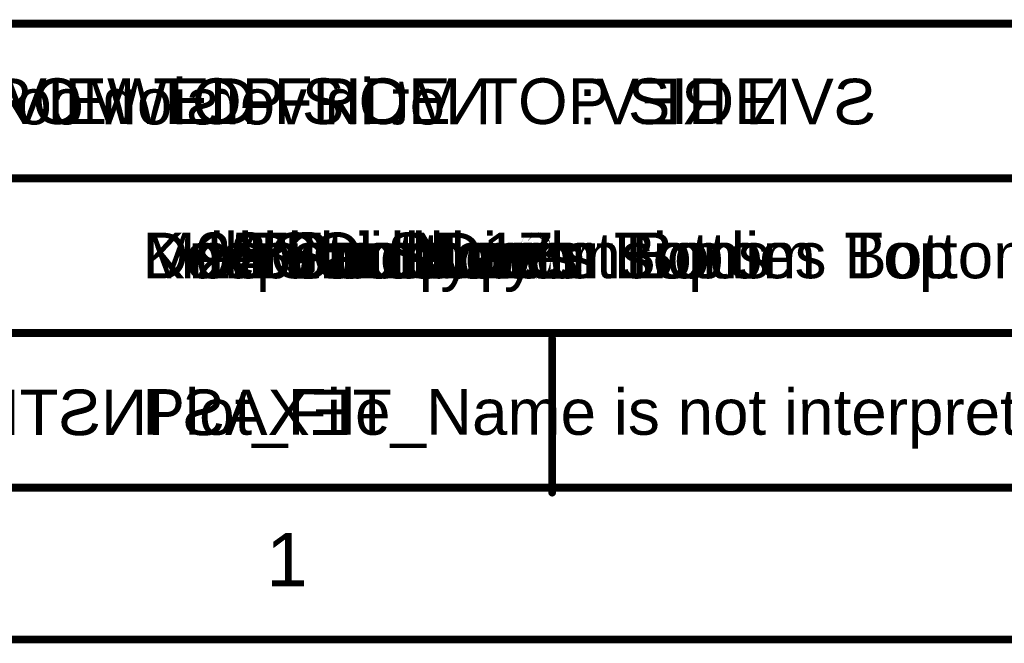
# Model space of a CAD drawing. Header units: inches. Extents: x -0.5 to 15.2, y -1.3 to 8.2.
# Tile 156 of 256: x 0.4 to 1.7, y -1.3 to -0.5. Entities that reach past the tile are written whole.
import ezdxf

# ---------------------------------------------------------------- set-up
doc = ezdxf.new("R2010")
doc.units = ezdxf.units.IN
doc.header["$MEASUREMENT"] = 0
for name, color, linetype in [('Drill Guide', 244, 'Continuous'), ('Keep-Out Layer', 6, 'Continuous'), ('M10 Fab Notes', 56, 'Continuous'), ('M11 Gerber Information', 56, 'Continuous'), ('M12 Stackup', 56, 'Continuous'), ('M13 Component Bodies Top', 56, 'Continuous'), ('M14 Component Bodies Bottom', 56, 'Continuous'), ('M15 Courtyards Top', 56, 'Continuous'), ('M16 Courtyards Bottom', 56, 'Continuous'), ('M2 Board Dimensions', 216, 'Continuous'), ('M5 Assembly Top', 56, 'Continuous'), ('M6 Assembly Bottom', 56, 'Continuous'), ('M9 Title Sheet', 56, 'Continuous'), ('Mechanical 17', 56, 'Continuous'), ('Mechanical 18', 56, 'Continuous'), ('Mechanical 19', 56, 'Continuous')]:
    doc.layers.add(name, color=color, linetype=linetype)
doc.styles.add('Arial', font='txt', dxfattribs={"height": 0.2})

msp = doc.modelspace()

# ---------------------------------------------------------------- linework, layer by layer
at = {"layer": 'M11 Gerber Information'}
for points in [[(-0.2915, -0.5235, 0.01, 0.01, 0), (6.31, -0.5235, 0.01, 0.01, 0)], [(-0.292, -0.7268, 0.01, 0.01, 0), (6.31, -0.7268, 0.01, 0.01, 0)], [(-0.292, -0.9302, 0.01, 0.01, 0), (6.308, -0.9302, 0.01, 0.01, 0)], [(-0.292, -1.1335, 0.01, 0.01, 0), (3.713, -1.1335, 0.01, 0.01, 0)], [(-0.2915, -1.1335, 0.01, 0.01, 0), (1.284, -1.1335, 0.01, 0.01, 0)]]:
    msp.add_lwpolyline(points, format="xyseb", dxfattribs=at)
msp.add_lwpolyline([(1.2815, -1.1335, 0.005, 0.005, 1), (1.2865, -1.1335, 0.005, 0.005, 1)], format="xyseb", close=True, dxfattribs=at)
at = {"layer": 'M5 Assembly Top'}
for points in [[(-0.2915, -0.5235, 0.01, 0.01, 0), (6.31, -0.5235, 0.01, 0.01, 0)], [(-0.292, -0.7268, 0.01, 0.01, 0), (6.31, -0.7268, 0.01, 0.01, 0)], [(-0.292, -0.9302, 0.01, 0.01, 0), (6.308, -0.9302, 0.01, 0.01, 0)], [(-0.292, -1.1335, 0.01, 0.01, 0), (3.713, -1.1335, 0.01, 0.01, 0)], [(-0.2915, -1.1335, 0.01, 0.01, 0), (1.284, -1.1335, 0.01, 0.01, 0)]]:
    msp.add_lwpolyline(points, format="xyseb", dxfattribs=at)
msp.add_lwpolyline([(1.2815, -1.1335, 0.005, 0.005, 1), (1.2865, -1.1335, 0.005, 0.005, 1)], format="xyseb", close=True, dxfattribs=at)
at = {"layer": 'M6 Assembly Bottom'}
for points in [[(-0.2925, -0.524, 0.01, 0.01, 0), (6.309, -0.524, 0.01, 0.01, 0)], [(-0.2925, -0.7273, 0.01, 0.01, 0), (6.3095, -0.7273, 0.01, 0.01, 0)], [(-0.2905, -0.9307, 0.01, 0.01, 0), (6.3095, -0.9307, 0.01, 0.01, 0)], [(1.1155, -1.1405, 0.01, 0.01, 0), (1.1155, -0.9377, 0.01, 0.01, 0)], [(-0.2925, -1.134, 0.01, 0.01, 0), (2.3045, -1.134, 0.01, 0.01, 0)]]:
    msp.add_lwpolyline(points, format="xyseb", dxfattribs=at)
for points in [[(1.113, -0.9377, 0.005, 0.005, 1), (1.118, -0.9377, 0.005, 0.005, 1)], [(1.113, -1.1405, 0.005, 0.005, 1), (1.118, -1.1405, 0.005, 0.005, 1)]]:
    msp.add_lwpolyline(points, format="xyseb", close=True, dxfattribs=at)
at = {"layer": 'M9 Title Sheet'}
for points in [[(-0.2915, -1.1335, 0.01, 0.01, 0), (14.3085, -1.1335, 0.01, 0.01, 0)], [(-0.4915, -1.3335, 0.01, 0.01, 0), (14.5085, -1.3335, 0.01, 0.01, 0)]]:
    msp.add_lwpolyline(points, format="xyseb", dxfattribs=at)

# ---------------------------------------------------------------- texts
at = {"layer": 'Drill Guide', "style": 'Arial'}
msp.add_text('Drill Guide', height=0.06, rotation=360, dxfattribs=at).set_placement((0.577, -0.8585))
at = {"layer": 'Keep-Out Layer', "style": 'Arial'}
msp.add_text('Keep-Out Layer', height=0.06, rotation=360, dxfattribs=at).set_placement((0.577, -0.8585))
at = {"layer": 'M10 Fab Notes', "style": 'Arial'}
msp.add_text('M10 Fab Notes', height=0.06, rotation=360, dxfattribs=at).set_placement((0.577, -0.8585))
at = {"layer": 'M11 Gerber Information', "style": 'Arial'}
msp.add_text('ALL ARTWORK VIEWED FROM TOP SIDE', height=0.06, rotation=360, dxfattribs=at).set_placement((-0.2285, -0.6557))
msp.add_text('Plot_File_Name is not interpreted until output', height=0.06, dxfattribs=at).set_placement((0.577, -1.0643))
at = {"layer": 'M12 Stackup', "style": 'Arial'}
msp.add_text('M12 Stackup', height=0.06, rotation=360, dxfattribs=at).set_placement((0.577, -0.8585))
at = {"layer": 'M13 Component Bodies Top', "style": 'Arial'}
msp.add_text('M13 Component Bodies Top', height=0.06, rotation=360, dxfattribs=at).set_placement((0.577, -0.8585))
at = {"layer": 'M14 Component Bodies Bottom', "style": 'Arial'}
msp.add_text('M14 Component Bodies Bottom', height=0.06, rotation=360, dxfattribs=at).set_placement((0.577, -0.8585))
at = {"layer": 'M15 Courtyards Top', "style": 'Arial'}
msp.add_text('M15 Courtyards Top', height=0.06, rotation=360, dxfattribs=at).set_placement((0.577, -0.8585))
at = {"layer": 'M16 Courtyards Bottom', "style": 'Arial'}
msp.add_text('M16 Courtyards Bottom', height=0.06, rotation=360, dxfattribs=at).set_placement((0.577, -0.8585))
at = {"layer": 'M2 Board Dimensions', "style": 'Arial'}
msp.add_text('M2 Board Dimensions', height=0.06, rotation=360, dxfattribs=at).set_placement((0.577, -0.8585))
at = {"layer": 'M5 Assembly Top', "style": 'Arial'}
msp.add_text('PCB VIEWED FROM TOP SIDE', height=0.06, rotation=360, dxfattribs=at).set_placement((-0.2285, -0.6557))
msp.add_text('Plot_File_Name is not interpreted until output', height=0.06, dxfattribs=at).set_placement((0.577, -1.0643))
at = {"layer": 'M6 Assembly Bottom', "style": 'Arial', "text_generation_flag": 2}
for s, p in [('Not in version control', (1.0355, -0.6562)), ('SVN REV:', (1.5415, -0.6562)), ('TEXAS INSTRUMENTS', (0.9045, -1.0648))]:
    msp.add_text(s, height=0.06, rotation=360, dxfattribs=at).set_placement(p)
at = {"layer": 'M9 Title Sheet', "style": 'Arial'}
msp.add_text('M9 Title Sheet', height=0.06, rotation=360, dxfattribs=at).set_placement((0.577, -0.8585))
msp.add_text('1', height=0.07, dxfattribs=at).set_placement((0.7398, -1.2635))
at = {"layer": 'Mechanical 17', "style": 'Arial'}
msp.add_text('Mechanical 17', height=0.06, rotation=360, dxfattribs=at).set_placement((0.577, -0.8585))
at = {"layer": 'Mechanical 18', "style": 'Arial'}
msp.add_text('Mechanical 18', height=0.06, rotation=360, dxfattribs=at).set_placement((0.577, -0.8585))
at = {"layer": 'Mechanical 19', "style": 'Arial'}
msp.add_text('Mechanical 19', height=0.06, rotation=360, dxfattribs=at).set_placement((0.577, -0.8585))

doc.saveas('drawing.dxf')
